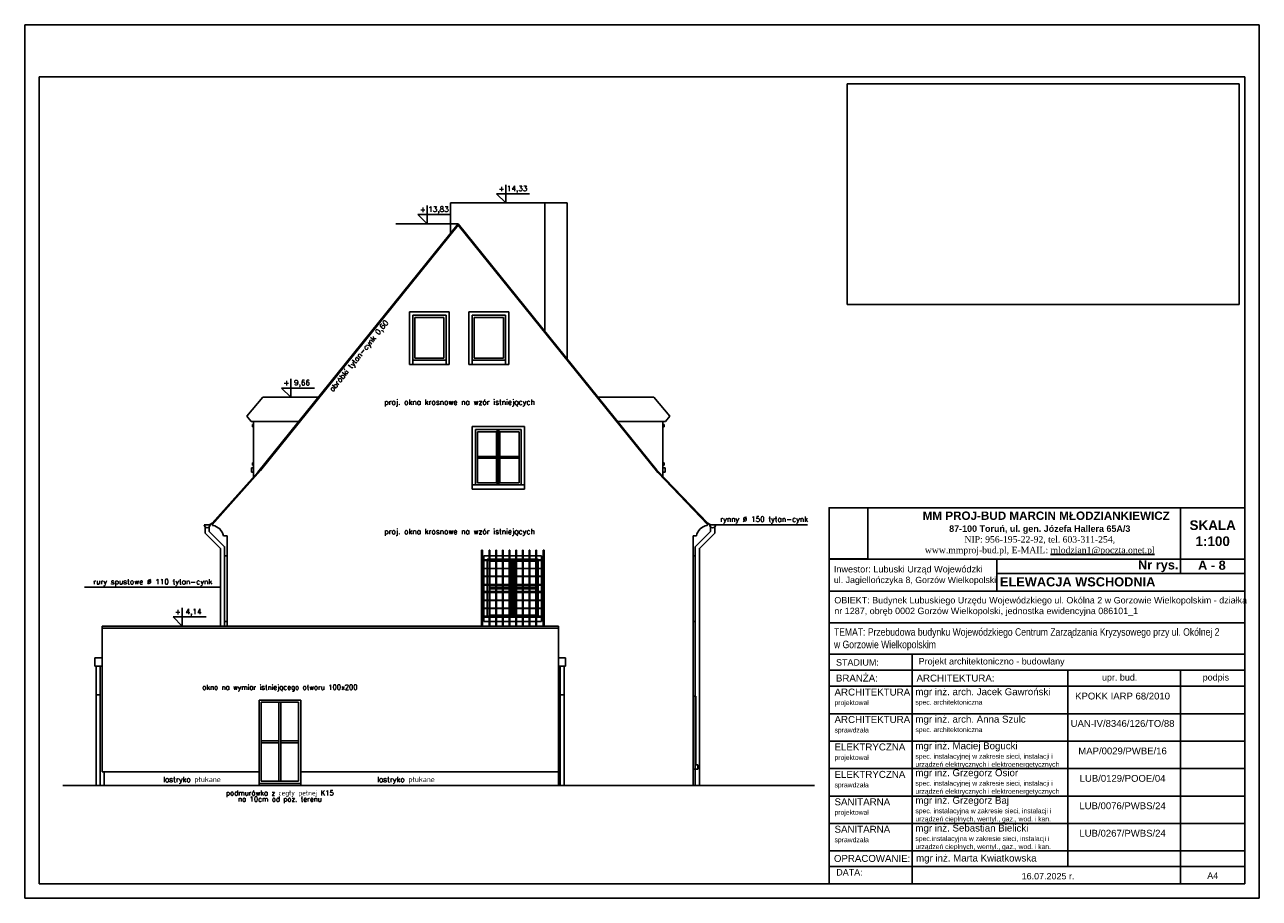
# Model space of a CAD drawing. Header units: millimetres. Extents: x 11979 to 23691, y 12825 to 41978.
# Tile 88 of 256: x 19997 to 22967, y 22146 to 24246. Entities that reach past the tile are written whole.
import ezdxf
from ezdxf.enums import TextEntityAlignment as Align

# ---------------------------------------------------------------- set-up
doc = ezdxf.new("R2010")
doc.units = ezdxf.units.MM
doc.linetypes.add('HIDDEN', pattern=[0.375, 0.25, -0.125])
for name, color, linetype in [('-LI-WIDOK', 2, 'Continuous'), ('-MEBLE', 1, 'Continuous'), ('-RAMKA', 2, 'Continuous'), ('-TABELKA', 2, 'Continuous'), ('-WYMIAR', 8, 'Continuous'), ('0-RAMKA-1', 2, 'Continuous'), ('_PROJEKTOWANE', 5, 'Continuous'), ('KRESKOWANIE', 8, 'Continuous'), ('PATTERN_CLASS', 7, 'Continuous'), ('PROJEKTOWANE', 5, 'Continuous')]:
    doc.layers.add(name, color=color, linetype=linetype)
doc.styles.add('ARIAL', font='arial.ttf', dxfattribs={"height": 0.5})
doc.styles.add('SIMPLEX', font='simplex')
picture_1 = doc.add_image_def('image3.jpg', size_in_pixel=(3264, 1836))
picture_2 = doc.add_image_def('image6.jpg', size_in_pixel=(2304, 3037))

# ---------------------------------------------------------------- blocks, each defined once
blk = doc.blocks.new('FRWERFRWFSDWR')
at = {"layer": '-RAMKA', "color": 8}
for p, q in [((7167.9, 12472.2), (10137.9, 12472.2)), ((7167.9, 12472.2), (7167.9, 10372.2)), ((10137.9, 12472.2), (10137.9, 10372.2)), ((7167.9, 10372.2), (10137.9, 10372.2))]:
    blk.add_line(p, q, dxfattribs=at)
at = {"layer": '-RAMKA', "color": 2}
for p, q in [((10102.9, 12347.2), (7202.9, 12347.2)), ((7202.9, 12347.2), (7202.9, 10407.2)), ((7202.9, 10407.2), (10102.9, 10407.2))]:
    blk.add_line(p, q, dxfattribs=at)
at = {"layer": '-RAMKA'}
blk.add_line((10102.9, 10407.2), (10102.9, 12347.2), dxfattribs=at)

msp = doc.modelspace()

# ---------------------------------------------------------------- linework, layer by layer
at = {"layer": '-LI-WIDOK'}
for p, q in [((21020.59, 23817.84), (21301.59, 23817.84)), ((21020.59, 23744.28), (21020.59, 23817.84)), ((21247.59, 23509.93), (21247.59, 23817.84)), ((21301.59, 23442.97), (21301.59, 23817.84)), ((21039.61, 23767.84), (20557.61, 23170.84)), ((21039.61, 23767.84), (21517.01, 23175.84)), ((21018.11, 23555.84), (20922.11, 23555.84)), ((20922.11, 23555.84), (20922.11, 23429.84)), ((21018.11, 23429.84), (21018.11, 23555.84)), ((21161.11, 23555.84), (21065.11, 23555.84)), ((21065.11, 23555.84), (21065.11, 23429.84)), ((21161.11, 23429.84), (21161.11, 23555.84)), ((21010.11, 23547.84), (20930.11, 23547.84)), ((20930.11, 23547.84), (20930.11, 23439.84)), ((21010.11, 23439.84), (21010.11, 23547.84)), ((21153.11, 23547.84), (21073.11, 23547.84)), ((21073.11, 23547.84), (21073.11, 23439.84)), ((21153.11, 23439.84), (21153.11, 23547.84)), ((20930.11, 23439.84), (21010.11, 23439.84)), ((20930.11, 23439.84), (20930.11, 23429.84)), ((21010.11, 23439.84), (21010.11, 23429.84)), ((21073.11, 23439.84), (21153.11, 23439.84)), ((21073.11, 23439.84), (21073.11, 23429.84)), ((21153.11, 23439.84), (21153.11, 23429.84)), ((20922.11, 23429.84), (21018.11, 23429.84)), ((21065.11, 23429.84), (21161.11, 23429.84)), ((20530.79, 23305.04), (20569.48, 23350.9)), ((20703.39, 23350.9), (20569.48, 23350.9)), ((21375.83, 23350.9), (21509.74, 23350.9)), ((21548.43, 23305.04), (21509.74, 23350.9)), ((20541.36, 23292.27), (20530.79, 23305.04)), ((20656.1, 23292.27), (20541.36, 23292.27)), ((20547.21, 23285.32), (20544.34, 23285.32)), ((20544.34, 23285.32), (20544.34, 23279.66)), ((20547.21, 23197.56), (20547.21, 23292.27)), ((20552.21, 23292.27), (20656.1, 23292.27)), ((21423.11, 23292.27), (21537.86, 23292.27)), ((21527.01, 23292.27), (21423.11, 23292.27)), ((21532.01, 23197.56), (21532.01, 23292.27)), ((21532.01, 23285.32), (21534.88, 23285.32)), ((21534.88, 23285.32), (21534.88, 23279.66)), ((21537.86, 23292.27), (21548.43, 23305.04)), ((20544.34, 23279.66), (20547.21, 23279.66)), ((20547.21, 23279.66), (20547.21, 23275.55)), ((21198.78, 23280.84), (21073.11, 23280.84)), ((21073.11, 23280.84), (21073.11, 23129.84)), ((21190.78, 23272.84), (21081.11, 23272.84)), ((21081.11, 23272.84), (21081.11, 23139.84)), ((21190.78, 23139.84), (21190.78, 23272.84)), ((21198.78, 23129.84), (21198.78, 23280.84)), ((21532.01, 23279.66), (21532.01, 23275.55)), ((21534.88, 23279.66), (21532.01, 23279.66)), ((20547.21, 23193.46), (20547.21, 23197.56)), ((21532.01, 23193.46), (21532.01, 23197.56)), ((20447.61, 23047.84), (20557.61, 23170.84)), ((20542.21, 23170.84), (20542.21, 23180.84)), ((20542.21, 23180.84), (20547.21, 23180.84)), ((20547.21, 23170.84), (20542.21, 23170.84)), ((20544.34, 23193.46), (20547.21, 23193.46)), ((20544.34, 23187.79), (20544.34, 23193.46)), ((20547.21, 23187.79), (20544.34, 23187.79)), ((20547.21, 23159.22), (20547.21, 23193.46)), ((21639.59, 23047.84), (21517.01, 23175.84)), ((21532.01, 23160.18), (21532.01, 23193.46)), ((21534.88, 23193.46), (21532.01, 23193.46)), ((21532.01, 23187.79), (21534.88, 23187.79)), ((21537.01, 23180.84), (21532.01, 23180.84)), ((21532.01, 23170.84), (21537.01, 23170.84)), ((21534.88, 23187.79), (21534.88, 23193.46)), ((21537.01, 23170.84), (21537.01, 23180.84)), ((21073.11, 23139.84), (21198.78, 23139.84)), ((21073.11, 23129.84), (21198.78, 23129.84)), ((20447.61, 23044.4), (20447.61, 23047.84)), ((21639.59, 23044.4), (21639.59, 23047.84)), ((20479.61, 23017.84), (20474.61, 23017.84)), ((20483.61, 23017.84), (20478.61, 23017.84)), ((20483.61, 22800.61), (20483.61, 23017.84)), ((21604.61, 22456.84), (21604.61, 23017.84)), ((21604.61, 23017.84), (21612.59, 23017.84)), ((20483.61, 22969.84), (20477.61, 22969.84)), ((20477.61, 22969.84), (20477.61, 22964.84)), ((20477.61, 22969.84), (20477.61, 22821.84)), ((20483.61, 22976.84), (20483.61, 22970.84)), ((20483.61, 22821.84), (20483.61, 22970.84)), ((21113.83, 22969.84), (21101.11, 22969.84)), ((21101.11, 22969.84), (21101.11, 22960.32)), ((21101.11, 22958.32), (21101.11, 22939.32)), ((21109.11, 22961.84), (21109.11, 22960.32)), ((21113.83, 22961.84), (21109.11, 22961.84)), ((21109.11, 22958.32), (21109.11, 22939.32)), ((21129.83, 22969.84), (21115.83, 22969.84)), ((21129.83, 22961.84), (21115.83, 22961.84)), ((21145.83, 22969.84), (21131.83, 22969.84)), ((21145.83, 22961.84), (21131.83, 22961.84)), ((21161.83, 22969.84), (21147.83, 22969.84)), ((21161.83, 22961.84), (21147.83, 22961.84)), ((21177.83, 22969.84), (21163.83, 22969.84)), ((21177.83, 22961.84), (21163.83, 22961.84)), ((21193.83, 22969.84), (21179.83, 22969.84)), ((21193.83, 22961.84), (21179.83, 22961.84)), ((21209.83, 22969.84), (21195.83, 22969.84)), ((21209.83, 22961.84), (21195.83, 22961.84)), ((21225.83, 22969.84), (21211.83, 22969.84)), ((21225.83, 22961.84), (21211.83, 22961.84)), ((21240.11, 22969.84), (21227.83, 22969.84)), ((21232.11, 22961.84), (21227.83, 22961.84)), ((21232.11, 22960.32), (21232.11, 22961.84)), ((21232.11, 22939.32), (21232.11, 22958.32)), ((21240.11, 22960.32), (21240.11, 22969.84)), ((21240.11, 22939.32), (21240.11, 22958.32)), ((21609.61, 22969.84), (21604.61, 22969.84)), ((21101.11, 22938.82), (21101.11, 22920.47)), ((21109.11, 22938.82), (21109.11, 22920.47)), ((21232.11, 22920.47), (21232.11, 22938.82)), ((21240.11, 22920.47), (21240.11, 22938.82)), ((21101.11, 22919.97), (21101.11, 22900.97)), ((21101.11, 22898.97), (21101.11, 22883.62)), ((21109.11, 22919.97), (21109.11, 22900.97)), ((21109.11, 22898.97), (21109.11, 22883.62)), ((21232.11, 22900.97), (21232.11, 22919.97)), ((21232.11, 22883.62), (21232.11, 22898.97)), ((21240.11, 22900.97), (21240.11, 22919.97)), ((21240.11, 22883.62), (21240.11, 22898.97)), ((21101.11, 22881.62), (21101.11, 22862.62)), ((21109.11, 22881.62), (21109.11, 22862.62)), ((21232.11, 22862.62), (21232.11, 22881.62)), ((21240.11, 22862.62), (21240.11, 22881.62)), ((21101.11, 22862.12), (21101.11, 22843.77)), ((21101.11, 22843.27), (21101.11, 22824.27)), ((21109.11, 22862.12), (21109.11, 22843.77)), ((21109.11, 22843.27), (21109.11, 22824.27)), ((21232.11, 22843.77), (21232.11, 22862.12)), ((21232.11, 22824.27), (21232.11, 22843.27)), ((21240.11, 22843.77), (21240.11, 22862.12)), ((21240.11, 22824.27), (21240.11, 22843.27)), ((20483.61, 22811.84), (20477.59, 22811.84)), ((21101.11, 22822.27), (21101.11, 22811.84)), ((21101.11, 22821.84), (21113.83, 22821.84)), ((21101.11, 22811.84), (21113.83, 22811.84)), ((21109.11, 22822.27), (21109.11, 22821.84)), ((21115.83, 22821.84), (21129.83, 22821.84)), ((21115.83, 22811.84), (21129.83, 22811.84)), ((21131.83, 22821.84), (21145.83, 22821.84)), ((21131.83, 22811.84), (21145.83, 22811.84)), ((21147.83, 22821.84), (21161.83, 22821.84)), ((21147.83, 22811.84), (21161.83, 22811.84)), ((21163.83, 22821.84), (21177.83, 22821.84)), ((21163.83, 22811.84), (21177.83, 22811.84)), ((21179.83, 22821.84), (21193.83, 22821.84)), ((21179.83, 22811.84), (21193.83, 22811.84)), ((21195.83, 22821.84), (21209.83, 22821.84)), ((21195.83, 22811.84), (21209.83, 22811.84)), ((21211.83, 22821.84), (21225.83, 22821.84)), ((21211.83, 22811.84), (21225.83, 22811.84)), ((21227.83, 22821.84), (21240.11, 22821.84)), ((21227.83, 22811.84), (21240.11, 22811.84)), ((21232.11, 22821.84), (21232.11, 22822.27)), ((21240.11, 22811.84), (21240.11, 22822.27)), ((21604.61, 22811.84), (21609.61, 22811.84)), ((20182.61, 22450.61), (20182.61, 22800.61)), ((20182.61, 22450.61), (20182.61, 22800.61)), ((21280.61, 22800.61), (21280.61, 22417.61)), ((21610.99, 22631.84), (21604.3, 22631.83)), ((21610.99, 22631.84), (21610.99, 22466.84)), ((21604.61, 22456.84), (21616.11, 22456.84)), ((21604.61, 22417.61), (21604.61, 22456.84)), ((21616.11, 22466.84), (21610.99, 22466.84)), ((21616.11, 22456.84), (21616.11, 22466.84)), ((20182.61, 22450.61), (20187.61, 22450.61)), ((20182.61, 22450.61), (20560.61, 22450.61)), ((20187.61, 22450.61), (20187.61, 22417.61)), ((21280.61, 22450.61), (20660.61, 22450.61)), ((20088.07, 22417.61), (21896.93, 22417.61))]:
    msp.add_line(p, q, dxfattribs=at)
for centre, start, end in [((20443.89, 23011.59), 11.49504, 80.4526), ((21643.31, 23011.59), 99.5474, 168.50496)]:
    msp.add_arc(centre, 31.35, start, end, dxfattribs=at)
for centre, major_axis, ratio, start_param, end_param in [((20448.05, 23044.51), (0.392, 0.518), 0.526716, 2.1588376, 3.8844313), ((21639.15, 23043.36), (-1.4, 0.49), 0.4271739, 4.7335906, 7.1699133), ((21638.11, 23042.86), (-0.638, 0.124), 0.526716, 1.6727625, 4.8178412)]:
    msp.add_ellipse(centre, major_axis=major_axis, ratio=ratio, start_param=start_param, end_param=end_param, dxfattribs=at)
at = {"layer": '-LI-WIDOK', "extrusion": (0, 0, -1)}
for centre, major_axis, ratio, start_param, end_param in [((20448.04, 23043.36), (1.4, 0.49), 0.4271739, 4.7335906, 7.1699133), ((20449.09, 23042.86), (0.638, 0.124), 0.526716, 1.6727625, 4.8178412), ((21639.14, 23044.51), (-0.392, 0.518), 0.526716, 2.1588376, 3.8844313)]:
    msp.add_ellipse(centre, major_axis=major_axis, ratio=ratio, start_param=start_param, end_param=end_param, dxfattribs=at)
at = {"layer": '-MEBLE'}
for p, q in [((21153.74, 23861.73), (21153.74, 23817.84)), ((21131.8, 23839.78), (21211.15, 23839.78)), ((21131.8, 23839.78), (21153.74, 23817.84)), ((20942.71, 23789.78), (20964.66, 23767.84)), ((20942.71, 23789.78), (21022.06, 23789.78)), ((20964.66, 23811.73), (20964.66, 23767.84)), ((21039.61, 23767.84), (20889.7, 23767.84)), ((20636.43, 23394.79), (20636.43, 23350.9)), ((20614.49, 23372.85), (20693.84, 23372.85)), ((20614.49, 23372.85), (20636.43, 23350.9)), ((20375.6, 22844.5), (20375.6, 22800.61)), ((20353.66, 22822.55), (20375.6, 22800.61)), ((20353.66, 22822.55), (20433.01, 22822.55))]:
    msp.add_line(p, q, dxfattribs=at)
at = {"layer": '-TABELKA'}
for p, q in [((21095.58, 22982.89), (21095.58, 22800.61)), ((21095.58, 22982.89), (21097.58, 22982.89)), ((21097.58, 22982.89), (21097.58, 22800.61)), ((21097.58, 22960.32), (21113.83, 22960.32)), ((21097.58, 22958.32), (21113.83, 22958.32)), ((21113.83, 22982.89), (21113.83, 22800.61)), ((21113.83, 22982.89), (21115.83, 22982.89)), ((21115.83, 22982.89), (21115.83, 22800.61)), ((21115.83, 22960.32), (21129.83, 22960.32)), ((21115.83, 22958.32), (21129.83, 22958.32)), ((21129.83, 22982.89), (21129.83, 22800.61)), ((21129.83, 22982.89), (21131.83, 22982.89)), ((21131.83, 22982.89), (21131.83, 22800.61)), ((21131.83, 22960.32), (21145.83, 22960.32)), ((21131.83, 22958.32), (21145.83, 22958.32)), ((21145.83, 22982.89), (21145.83, 22800.61)), ((21145.83, 22982.89), (21147.83, 22982.89)), ((21147.83, 22982.89), (21147.83, 22800.61)), ((21147.83, 22960.32), (21161.83, 22960.32)), ((21147.83, 22958.32), (21161.83, 22958.32)), ((21161.83, 22982.89), (21161.83, 22800.61)), ((21161.83, 22982.89), (21163.83, 22982.89)), ((21163.83, 22982.89), (21163.83, 22800.61)), ((21163.83, 22982.89), (21163.83, 22800.61)), ((21163.83, 22960.32), (21177.83, 22960.32)), ((21163.83, 22958.32), (21177.83, 22958.32)), ((21177.83, 22982.89), (21177.83, 22800.61)), ((21177.83, 22982.89), (21179.83, 22982.89)), ((21179.83, 22982.89), (21179.83, 22800.61)), ((21179.83, 22960.32), (21193.83, 22960.32)), ((21179.83, 22958.32), (21193.83, 22958.32)), ((21193.83, 22982.89), (21193.83, 22800.61)), ((21193.83, 22982.89), (21195.83, 22982.89)), ((21195.83, 22982.89), (21195.83, 22800.61)), ((21195.83, 22960.32), (21209.83, 22960.32)), ((21195.83, 22958.32), (21209.83, 22958.32)), ((21209.83, 22982.89), (21209.83, 22800.61)), ((21209.83, 22982.89), (21211.83, 22982.89)), ((21211.83, 22982.89), (21211.83, 22800.61)), ((21211.83, 22960.32), (21225.83, 22960.32)), ((21211.83, 22958.32), (21225.83, 22958.32)), ((21225.83, 22982.89), (21225.83, 22800.61)), ((21225.83, 22982.89), (21227.83, 22982.89)), ((21227.83, 22982.89), (21227.83, 22800.61)), ((21227.83, 22960.32), (21244.23, 22960.32)), ((21227.83, 22958.32), (21244.23, 22958.32)), ((21244.23, 22982.89), (21244.23, 22800.61)), ((21244.23, 22982.89), (21246.23, 22982.89)), ((21246.23, 22982.89), (21246.23, 22800.61)), ((21097.58, 22939.32), (21113.83, 22939.32)), ((21097.58, 22938.82), (21113.83, 22938.82)), ((21115.83, 22939.32), (21129.83, 22939.32)), ((21115.83, 22938.82), (21129.83, 22938.82)), ((21131.83, 22939.32), (21145.83, 22939.32)), ((21131.83, 22938.82), (21145.83, 22938.82)), ((21147.83, 22939.32), (21161.83, 22939.32)), ((21147.83, 22938.82), (21161.83, 22938.82)), ((21163.83, 22939.32), (21177.83, 22939.32)), ((21163.83, 22938.82), (21177.83, 22938.82)), ((21179.83, 22939.32), (21193.83, 22939.32)), ((21179.83, 22938.82), (21193.83, 22938.82)), ((21195.83, 22939.32), (21209.83, 22939.32)), ((21195.83, 22938.82), (21209.83, 22938.82)), ((21211.83, 22939.32), (21225.83, 22939.32)), ((21211.83, 22938.82), (21225.83, 22938.82)), ((21227.83, 22939.32), (21244.23, 22939.32)), ((21227.83, 22938.82), (21244.23, 22938.82)), ((21097.58, 22920.47), (21113.83, 22920.47)), ((21097.58, 22919.97), (21113.83, 22919.97)), ((21097.58, 22900.97), (21113.83, 22900.97)), ((21097.58, 22898.97), (21113.83, 22898.97)), ((21115.83, 22920.47), (21129.83, 22920.47)), ((21115.83, 22919.97), (21129.83, 22919.97)), ((21115.83, 22900.97), (21129.83, 22900.97)), ((21115.83, 22898.97), (21129.83, 22898.97)), ((21131.83, 22920.47), (21145.83, 22920.47)), ((21131.83, 22919.97), (21145.83, 22919.97)), ((21131.83, 22900.97), (21145.83, 22900.97)), ((21131.83, 22898.97), (21145.83, 22898.97)), ((21147.83, 22920.47), (21161.83, 22920.47)), ((21147.83, 22919.97), (21161.83, 22919.97)), ((21147.83, 22900.97), (21161.83, 22900.97)), ((21147.83, 22898.97), (21161.83, 22898.97)), ((21163.83, 22920.47), (21177.83, 22920.47)), ((21163.83, 22919.97), (21177.83, 22919.97)), ((21163.83, 22900.97), (21177.83, 22900.97)), ((21163.83, 22898.97), (21177.83, 22898.97)), ((21179.83, 22920.47), (21193.83, 22920.47)), ((21179.83, 22919.97), (21193.83, 22919.97)), ((21179.83, 22900.97), (21193.83, 22900.97)), ((21179.83, 22898.97), (21193.83, 22898.97)), ((21195.83, 22920.47), (21209.83, 22920.47)), ((21195.83, 22919.97), (21209.83, 22919.97)), ((21195.83, 22900.97), (21209.83, 22900.97)), ((21195.83, 22898.97), (21209.83, 22898.97)), ((21211.83, 22920.47), (21225.83, 22920.47)), ((21211.83, 22919.97), (21225.83, 22919.97)), ((21211.83, 22900.97), (21225.83, 22900.97)), ((21211.83, 22898.97), (21225.83, 22898.97)), ((21227.83, 22920.47), (21244.23, 22920.47)), ((21227.83, 22919.97), (21244.23, 22919.97)), ((21227.83, 22900.97), (21246.23, 22900.97)), ((21227.83, 22898.97), (21246.23, 22898.97)), ((21097.58, 22883.62), (21113.91, 22883.62)), ((21097.58, 22881.62), (21113.83, 22881.62)), ((21115.83, 22883.62), (21129.83, 22883.62)), ((21115.83, 22881.62), (21129.83, 22881.62)), ((21131.83, 22883.62), (21145.83, 22883.62)), ((21131.83, 22881.62), (21145.83, 22881.62)), ((21147.83, 22883.62), (21161.83, 22883.62)), ((21147.83, 22881.62), (21161.83, 22881.62)), ((21163.83, 22883.62), (21177.83, 22883.62)), ((21163.83, 22881.62), (21177.83, 22881.62)), ((21179.83, 22883.62), (21193.83, 22883.62)), ((21179.83, 22881.62), (21193.83, 22881.62)), ((21195.83, 22883.62), (21209.83, 22883.62)), ((21195.83, 22881.62), (21209.83, 22881.62)), ((21211.83, 22883.62), (21225.83, 22883.62)), ((21211.83, 22881.62), (21225.83, 22881.62)), ((21227.58, 22883.62), (21246.23, 22883.62)), ((21227.58, 22881.62), (21246.23, 22881.62)), ((21097.58, 22862.62), (21113.83, 22862.62)), ((21097.58, 22862.12), (21113.83, 22862.12)), ((21097.58, 22843.77), (21113.83, 22843.77)), ((21097.58, 22843.27), (21113.83, 22843.27)), ((21115.83, 22862.62), (21129.83, 22862.62)), ((21115.83, 22862.12), (21129.83, 22862.12)), ((21115.83, 22843.77), (21129.83, 22843.77)), ((21115.83, 22843.27), (21129.83, 22843.27)), ((21131.83, 22862.62), (21145.83, 22862.62)), ((21131.83, 22862.12), (21145.83, 22862.12)), ((21131.83, 22843.77), (21145.83, 22843.77)), ((21131.83, 22843.27), (21145.83, 22843.27)), ((21147.83, 22862.62), (21161.83, 22862.62)), ((21147.83, 22862.12), (21161.83, 22862.12)), ((21147.83, 22843.77), (21161.83, 22843.77)), ((21147.83, 22843.27), (21161.83, 22843.27)), ((21163.83, 22862.62), (21177.83, 22862.62)), ((21163.83, 22862.12), (21177.83, 22862.12)), ((21163.83, 22843.77), (21177.83, 22843.77)), ((21163.83, 22843.27), (21177.83, 22843.27)), ((21179.83, 22862.62), (21193.83, 22862.62)), ((21179.83, 22862.12), (21193.83, 22862.12)), ((21179.83, 22843.77), (21193.83, 22843.77)), ((21179.83, 22843.27), (21193.83, 22843.27)), ((21195.83, 22862.62), (21209.83, 22862.62)), ((21195.83, 22862.12), (21209.83, 22862.12)), ((21195.83, 22843.77), (21209.83, 22843.77)), ((21195.83, 22843.27), (21209.83, 22843.27)), ((21211.83, 22862.62), (21225.83, 22862.62)), ((21211.83, 22862.12), (21225.83, 22862.12)), ((21211.83, 22843.77), (21225.83, 22843.77)), ((21211.83, 22843.27), (21225.83, 22843.27)), ((21227.83, 22862.62), (21244.23, 22862.62)), ((21227.83, 22862.12), (21244.23, 22862.12)), ((21227.83, 22843.77), (21244.23, 22843.77)), ((21227.83, 22843.27), (21244.23, 22843.27)), ((21097.58, 22824.27), (21113.83, 22824.27)), ((21097.58, 22822.27), (21113.83, 22822.27)), ((21115.83, 22824.27), (21129.83, 22824.27)), ((21115.83, 22822.27), (21129.83, 22822.27)), ((21131.83, 22824.27), (21145.83, 22824.27)), ((21131.83, 22822.27), (21145.83, 22822.27)), ((21147.83, 22824.27), (21161.83, 22824.27)), ((21147.83, 22822.27), (21161.83, 22822.27)), ((21163.83, 22824.27), (21177.83, 22824.27)), ((21163.83, 22822.27), (21177.83, 22822.27)), ((21179.83, 22824.27), (21193.83, 22824.27)), ((21179.83, 22822.27), (21193.83, 22822.27)), ((21195.83, 22824.27), (21209.83, 22824.27)), ((21195.83, 22822.27), (21209.83, 22822.27)), ((21211.83, 22824.27), (21225.83, 22824.27)), ((21211.83, 22822.27), (21225.83, 22822.27)), ((21227.83, 22822.27), (21244.23, 22822.27)), ((21227.91, 22824.27), (21244.23, 22824.27))]:
    msp.add_line(p, q, dxfattribs=at)
at = {"layer": 'PATTERN_CLASS'}
for p, q in [((22777.31, 23084.84), (22777.31, 22927.26)), ((21931.45, 22961.81), (22931.59, 22961.81)), ((22335.24, 22961.81), (22335.24, 22884.67)), ((22335.24, 22927.26), (22931.59, 22927.26)), ((21931.45, 22884.67), (22931.59, 22884.67)), ((21931.45, 22808.84), (22931.59, 22808.84)), ((21931.45, 22733.02), (22931.59, 22733.02)), ((22131.52, 22733.02), (22131.52, 22181.31)), ((21931.45, 22694.45), (22931.59, 22694.45)), ((22505.81, 22694.45), (22505.81, 22222.49)), ((22777.31, 22694.45), (22777.31, 22181.31)), ((21931.45, 22655.88), (22931.59, 22655.88)), ((21931.45, 22655.88), (22931.59, 22655.88)), ((21931.45, 22589.92), (22931.59, 22589.92)), ((21931.45, 22523.97), (22931.59, 22523.97)), ((21931.45, 22458.01), (22931.59, 22458.01)), ((21931.45, 22392.06), (22931.59, 22392.06)), ((21931.45, 22326.11), (22931.59, 22326.11)), ((21931.45, 22260.15), (22931.59, 22260.15)), ((21931.45, 22222.49), (22931.59, 22222.49)), ((21931.45, 22181.31), (22931.59, 22181.31))]:
    msp.add_line(p, q, dxfattribs=at)
msp.add_lwpolyline([(21931.45, 22181.31), (22931.59, 22181.31), (22931.59, 23085.11), (21931.45, 23085.11)], close=True, dxfattribs=at)
at = {"layer": 'PROJEKTOWANE'}
for p, q in [((21005.11, 23542.84), (20935.11, 23542.84)), ((20935.11, 23542.84), (20935.11, 23444.84)), ((21005.11, 23444.84), (21005.11, 23542.84)), ((21148.11, 23542.84), (21078.11, 23542.84)), ((21078.11, 23542.84), (21078.11, 23444.84)), ((21148.11, 23444.84), (21148.11, 23542.84)), ((20935.11, 23444.84), (21005.11, 23444.84)), ((21078.11, 23444.84), (21148.11, 23444.84)), ((21131.44, 23267.84), (21086.11, 23267.84)), ((21086.11, 23267.84), (21086.11, 23144.84)), ((21131.44, 23267.84), (21131.44, 23144.84)), ((21133.44, 23272.84), (21133.44, 23139.84)), ((21137.44, 23272.84), (21137.44, 23139.84)), ((21185.78, 23267.84), (21139.44, 23267.84)), ((21139.44, 23267.84), (21139.44, 23144.84)), ((21185.78, 23144.84), (21185.78, 23267.84)), ((21131.44, 23208.34), (21086.11, 23208.34)), ((21131.44, 23204.34), (21086.11, 23204.34)), ((21185.78, 23208.34), (21139.44, 23208.34)), ((21185.78, 23204.34), (21139.44, 23204.34)), ((21086.11, 23144.84), (21131.44, 23144.84)), ((21139.44, 23144.84), (21185.78, 23144.84)), ((20441.92, 23044.73), (20447.61, 23047.84)), ((21645.27, 23044.73), (21639.59, 23047.84)), ((20428.63, 23044.02), (20442.63, 23044.02)), ((21658.57, 23044.02), (21644.57, 23044.02)), ((21168.61, 22961.84), (21168.61, 22960.32)), ((21168.61, 22958.32), (21168.61, 22939.32)), ((21172.61, 22961.84), (21172.61, 22960.32)), ((21172.61, 22958.32), (21172.61, 22939.32)), ((21129.83, 22956.84), (21115.83, 22956.84)), ((21145.83, 22956.84), (21131.83, 22956.84)), ((21161.83, 22956.84), (21147.83, 22956.84)), ((21166.61, 22956.84), (21163.83, 22956.84)), ((21166.61, 22956.84), (21166.61, 22939.32)), ((21166.61, 22938.82), (21166.61, 22920.47)), ((21168.61, 22938.82), (21168.61, 22920.47)), ((21172.61, 22938.82), (21172.61, 22920.47)), ((21177.83, 22956.84), (21174.61, 22956.84)), ((21174.61, 22956.84), (21174.61, 22939.32)), ((21174.61, 22938.82), (21174.61, 22920.47)), ((21193.83, 22956.84), (21179.83, 22956.84)), ((21209.83, 22956.84), (21195.83, 22956.84)), ((21225.83, 22956.84), (21211.83, 22956.84)), ((21166.61, 22919.97), (21166.61, 22900.97)), ((21166.61, 22898.97), (21166.61, 22893.84)), ((21168.61, 22919.97), (21168.61, 22900.97)), ((21168.61, 22898.97), (21168.61, 22893.84)), ((21172.61, 22919.97), (21172.61, 22900.97)), ((21172.61, 22898.97), (21172.61, 22893.84)), ((21174.61, 22919.97), (21174.61, 22900.97)), ((21174.61, 22898.97), (21174.61, 22893.84)), ((21129.83, 22893.84), (21115.83, 22893.84)), ((21129.83, 22889.84), (21115.83, 22889.84)), ((21145.83, 22893.84), (21131.83, 22893.84)), ((21145.83, 22889.84), (21131.83, 22889.84)), ((21161.83, 22893.84), (21147.83, 22893.84)), ((21161.83, 22889.84), (21147.83, 22889.84)), ((21166.61, 22893.84), (21163.83, 22893.84)), ((21166.61, 22889.84), (21163.83, 22889.84)), ((21166.61, 22893.84), (21166.61, 22883.62)), ((21166.61, 22881.62), (21166.61, 22862.62)), ((21168.61, 22893.84), (21168.61, 22883.62)), ((21168.61, 22893.84), (21168.61, 22883.62)), ((21168.61, 22881.62), (21168.61, 22862.62)), ((21168.61, 22881.62), (21168.61, 22862.62)), ((21172.61, 22893.84), (21172.61, 22883.62)), ((21172.61, 22889.84), (21172.61, 22883.62)), ((21172.61, 22881.62), (21172.61, 22862.62)), ((21172.61, 22881.62), (21172.61, 22862.62)), ((21177.83, 22893.84), (21174.61, 22893.84)), ((21174.61, 22893.84), (21174.61, 22883.62)), ((21177.83, 22889.84), (21174.61, 22889.84)), ((21174.61, 22881.62), (21174.61, 22862.62)), ((21193.83, 22893.84), (21179.83, 22893.84)), ((21193.83, 22889.84), (21179.83, 22889.84)), ((21209.83, 22893.84), (21195.83, 22893.84)), ((21209.83, 22889.84), (21195.83, 22889.84)), ((21225.83, 22893.84), (21211.83, 22893.84)), ((21225.83, 22889.84), (21211.83, 22889.84)), ((21166.61, 22862.12), (21166.61, 22843.77)), ((21166.61, 22843.27), (21166.61, 22826.84)), ((21168.61, 22862.12), (21168.61, 22843.77)), ((21168.61, 22862.12), (21168.61, 22843.77)), ((21168.61, 22843.27), (21168.61, 22824.27)), ((21168.61, 22843.27), (21168.61, 22824.27)), ((21172.61, 22862.12), (21172.61, 22843.77)), ((21172.61, 22862.12), (21172.61, 22843.77)), ((21172.61, 22843.27), (21172.61, 22824.27)), ((21172.61, 22843.27), (21172.61, 22824.27)), ((21174.61, 22862.12), (21174.61, 22843.77)), ((21174.61, 22843.27), (21174.61, 22826.84)), ((21115.83, 22826.84), (21129.83, 22826.84)), ((21131.83, 22826.84), (21145.83, 22826.84)), ((21147.83, 22826.84), (21161.83, 22826.84)), ((21163.83, 22826.84), (21166.61, 22826.84)), ((21168.61, 22822.27), (21168.61, 22821.84)), ((21168.61, 22822.27), (21168.61, 22821.84)), ((21172.61, 22822.27), (21172.61, 22821.84)), ((21172.61, 22822.27), (21172.61, 22821.84)), ((21174.61, 22826.84), (21177.83, 22826.84)), ((21179.83, 22826.84), (21193.83, 22826.84)), ((21195.83, 22826.84), (21209.83, 22826.84)), ((21211.83, 22826.84), (21225.83, 22826.84)), ((20182.61, 22800.61), (21280.61, 22800.61)), ((20182.61, 22795.61), (21280.61, 22795.61)), ((20182.61, 22724.61), (20165.61, 22724.61)), ((20165.61, 22724.61), (20165.61, 22704.61)), ((21280.61, 22724.61), (21297.61, 22724.61)), ((21297.61, 22724.61), (21297.61, 22704.61)), ((20165.61, 22704.61), (20182.61, 22704.61)), ((21297.61, 22704.61), (21280.61, 22704.61)), ((20168.51, 22635.01), (20178.51, 22635.01)), ((21294.7, 22635.01), (21284.7, 22635.01)), ((20560.61, 22417.61), (20560.61, 22622.61)), ((20560.61, 22622.61), (20660.61, 22622.61)), ((20560.61, 22622.61), (20560.61, 22417.61)), ((20560.61, 22622.61), (20660.61, 22622.61)), ((20560.61, 22422.61), (20560.61, 22622.61)), ((20560.61, 22622.61), (20660.61, 22622.61)), ((20560.61, 22622.61), (20560.61, 22422.61)), ((20560.61, 22622.61), (20660.61, 22622.61)), ((20565.61, 22617.61), (20565.61, 22427.61)), ((20565.61, 22617.61), (20655.61, 22617.61)), ((20608.11, 22617.61), (20608.11, 22427.61)), ((20613.11, 22617.61), (20613.11, 22427.61)), ((20655.61, 22617.61), (20655.61, 22427.61)), ((20660.61, 22622.61), (20660.61, 22417.61)), ((20660.61, 22622.61), (20660.61, 22422.61)), ((20565.61, 22525.11), (20608.11, 22525.11)), ((20565.61, 22520.11), (20608.11, 22520.11)), ((20613.11, 22525.11), (20655.61, 22525.11)), ((20613.11, 22520.11), (20655.61, 22520.11)), ((20565.61, 22427.61), (20655.61, 22427.61)), ((20560.61, 22422.61), (20660.61, 22422.61)), ((20560.61, 22422.61), (20660.61, 22422.61))]:
    msp.add_line(p, q, dxfattribs=at)
at = {"layer": 'PROJEKTOWANE', "linetype": 'HIDDEN', "ltscale": 5}
for p, q in [((21651.57, 23044.02), (21880.16, 23044.02)), ((20140.53, 22893.9), (20467.59, 22893.9))]:
    msp.add_line(p, q, dxfattribs=at)
at = {"layer": 'PROJEKTOWANE'}
for points in [[(20447.62, 23044.04), (20563.72, 23174.52), (21039.61, 23764.66), (21520.08, 23169.54), (21639.57, 23044.02)], [(20467.59, 22800.61), (20467.59, 22987.18), (20430.63, 23024.14), (20430.63, 23039.12)], [(20477.59, 22800.61), (20477.59, 22991.32), (20440.63, 23028.28), (20440.63, 23039.12)], [(21609.61, 22417.61), (21609.61, 22417.61), (21609.61, 22991.32), (21646.57, 23028.28), (21646.57, 23039.12)], [(21619.61, 22417.61), (21619.61, 22417.61), (21619.61, 22987.18), (21656.57, 23024.14), (21656.57, 23039.12)], [(20168.51, 22417.61), (20168.51, 22704.61)], [(20178.51, 22417.61), (20178.51, 22704.61)], [(21284.7, 22417.61), (21284.7, 22704.61)], [(21294.7, 22417.61), (21294.7, 22704.61)]]:
    msp.add_lwpolyline(points, dxfattribs=at)
for centre in [(20435.63, 23044.02), (21651.57, 23044.02)]:
    msp.add_arc(centre, 7, 180, 0, dxfattribs=at)

# ---------------------------------------------------------------- block references
at = {"layer": '_PROJEKTOWANE'}
msp.add_blockref('FRWERFRWFSDWR', (12828.72, 11774.07), dxfattribs=at)

# ---------------------------------------------------------------- texts
at = {"layer": '-LI-WIDOK', "style": 'SIMPLEX'}
for s, p in [('+', (21143.34, 23852.28)), ('14,33', (21181.07, 23850.81)), ('+', (20954.25, 23802.28)), ('13,83', (20991.99, 23800.81)), ('+', (20626.03, 23385.34)), ('9,66', (20663.76, 23383.87)), ('+', (20365.2, 22835.05)), ('4,14', (20402.94, 22833.58))]:
    msp.add_text(s, height=12.8, dxfattribs=at).set_placement(p, align=Align.MIDDLE)
at = {"layer": '0-RAMKA-1', "style": 'ARIAL'}
for s, insert, char_height, width, attachment_point in [('{\\fArial|b1|i0|c238|p34;\\H1.3x;    \\C170;MM PROJ-BUD MARCIN MŁODZIANKIEWICZ\\H0.7692x; \\C256;\\P87-100 Toruń, ul. gen. Józefa Hallera 65A/3\\P\\fTimes New Roman|b0|i0|c238|p18;NIP: 956-195-22-92, tel. 603-311-254,\\P\\C170;www.mmproj-bud.pl, E-MAIL: \\Lmlodzian1@poczta.onet.pl}', (22438.47, 23023.39), 15.4281, 677.6793, 5), ('\\fArial|b1|i0|c238|p34;A - 8', (22819.26, 22946.85), 22, 590.5642, 4), ('\\fArial|b1|i0|c238|p34;Nr rys. ', (22674.82, 22944.53), 22, 100.6683, 4), ('\\fArial|b1|i0|c238|p34;ELEWACJA WSCHODNIA', (22342.69, 22906.88), 22, 706.6629, 4), ('OBIEKT: Budynek Lubuskiego Urzędu Wojewódzkiego ul. Okólna 2 w Gorzowie Wielkopolskim - działka nr 1287, obręb 0002 Gorzów Wielkopolski, jednostka ewidencyjna 086101_1', (21944.26, 22847.63), 15.42807, 990.7889, 4), ('{\\fArial Narrow|b0|i0|c238|p34;\\H1.166738x;TEMAT: Przebudowa budynku Wojewódzkiego Centrum Zarządzania Kryzysowego przy ul. Okólnej 2 w Gorzowie Wielkopolskim}', (21943.48, 22768.74), 15.42807, 932.4839, 4), ('{\\fArial|b0|i0|c238|p34;STADIUM:}', (21948.33, 22713.27), 15.4281, 165.1553, 4), ('Projekt architektoniczno - budowlany', (22147.16, 22713.73), 15.4281, 729.6726, 4), ('{\\fArial|b0|i0|c238|p34;BRANŻA:}', (21948.12, 22675.62), 16.6667, 178.4144, 4), ('{\\fArial|b0|i0|c238|p34;mgr inż. arch. Jacek Gawroński\\P\\H0.7x;spec. architektoniczna}', (22139.33, 22629.75), 16.6667, 335.8406, 4), ('ARCHITEKTURA:', (22142.06, 22675.62), 16.6667, 454.919, 4), ('{\\fArial|b0|i0|c238|p34;upr. bud.}', (22630.57, 22675.16), 15.4281, 138.8526, 5), ('{\\fArial|b0|i0|c238|p34;podpis}', (22862.17, 22675.16), 15.4281, 138.8526, 5), ('ARCHITEKTURA\\P\\H0.69651x;projektował', (21944.75, 22628.86), 16.7501, 179.3065, 4), ('{\\fArial|b0|i0|c238|p34;KPOKK IARP 68/2010}', (22637.65, 22632.36), 16.415, 228.982, 5), ('ARCHITEKTURA\\P{\\H0.69651x;sprawdzała}', (21944.75, 22562.91), 16.7501, 179.3065, 4), ('mgr inż. arch. Anna Szulc\\P\\H0.7x;spec. architektoniczna', (22139.33, 22563.8), 16.6667, 335.8406, 4), ('\\A1;UAN-IV/8346/126/TO/88', (22637.65, 22566.4), 16.415, 228.982, 5), ('ELEKTRYCZNA\\P{\\H0.69651x;projektował}', (21944.75, 22496.95), 16.7501, 179.3065, 4), ('\\pxsm1;mgr inż. Maciej Bogucki\\P{\\H0.7x;spec. instalacyjnej w zakresie sieci, instalacji i urządzeń elektrycznych i elektroenergetycznych}', (22139.33, 22490.08), 16.66667, 367.673, 4), ('MAP/0029/PWBE/16', (22637.65, 22500.45), 16.415, 228.982, 5), ('\\pxsm1;mgr inż. Grzegorz Osior\\P{\\H0.7x;spec. \\fArial|b0|i0|c0|p34;instalacyjnej w zakresie sieci, instalacji i urządzeń elektrycznych i elektroenergetycznych}', (22139.33, 22425.26), 16.66667, 366.4883, 4), ('ELEKTRYCZNA\\P{\\H0.69651x;sprawdzała}', (21944.75, 22431), 16.7501, 179.3065, 4), ('\\A1;LUB/0129/POOE/04', (22637.65, 22434.5), 16.415, 228.982, 5), ('SANITARNA\\P{\\H0.69651x;projektował}', (21944.75, 22365.04), 16.7501, 179.3065, 4), ('\\pxsm1;mgr inż. Grzegorz Baj\\P{\\H0.7x;spec. instalacyjna w zakresie sieci, instalacji i urządzeń cieplnych, wentyl., gaz., wod. i kan.}', (22139.33, 22358.95), 16.66667, 389.6374, 4), ('LUB/0076/PWBS/24', (22637.65, 22368.54), 16.415, 228.982, 5), ('\\pxsm1;mgr inż. Sebastian Bielicki\\P{\\H0.7x;spec.\\fArial|b0|i0|c0|p34;instalacyjna w zakresie sieci, instalacji i urządzeń cieplnych, wentyl., gaz., wod. i kan.}', (22139.33, 22292.25), 16.66667, 335.8406, 4), ('SANITARNA\\P{\\H0.69651x;sprawdzała}', (21944.75, 22299.09), 16.7501, 179.3065, 4), ('\\A1;LUB/0267/PWBS/24', (22637.65, 22302.59), 16.415, 228.982, 5), ('OPRACOWANIE:', (21943.31, 22242), 16.6667, 178.4144, 4), ('mgr inż. Marta Kwiatkowska', (22140.92, 22240.51), 16.6667, 335.8406, 4), ('{\\fArial|b0|i0|c238|p34;DATA:}', (21948.93, 22208.71), 15.4281, 165.1553, 4), ('16.07.2025 r.', (22394.82, 22199.29), 15.4281, 245.7591, 4), ('A4', (22841.38, 22200.61), 15.428, 154.2807, 4)]:
    msp.add_mtext(s, dxfattribs=dict(at, insert=insert, char_height=char_height, width=width, attachment_point=attachment_point))
at = {"layer": '0-RAMKA-1', "insert": (21943.13, 22922.37), "char_height": 15.6873, "width": 517.1718, "attachment_point": 4, "line_spacing_factor": 0.996, "style": 'ARIAL'}
msp.add_mtext('\\pxt24.218372;Inwestor: Lubuski Urząd Wojewódzki\\P{\\H0.968939x;ul. Jagiellończyka 8, \\H0.986842x;Gorzów Wielkopolski}', dxfattribs=at)
at = {"layer": 'KRESKOWANIE', "insert": (22854.45, 23023.79), "char_height": 23.1421, "width": 154.2807, "attachment_point": 5, "style": 'ARIAL'}
msp.add_mtext('\\fArial|b1|i0|c238|p34;SKALA\\P1:100', dxfattribs=at)
at = {"layer": 'PROJEKTOWANE', "style": 'SIMPLEX'}
msp.add_text('obróbki tytan-cynk 0,60', height=12.8, rotation=51.11685, dxfattribs=at).set_placement((20801.66, 23449.22), align=Align.MIDDLE)
for s, p in [('proj. okna krosnowe na wzór istniejących', (21042.71, 23337.27)), ('rynny %%C 150 tytan-cynk', (21775.33, 23055.42)), ('proj. okna krosnowe na wzór istniejących', (21042.71, 23026.27)), ('rury spustowe %%C 110 tytan-cynk', (20304.5, 22905.3)), ('lastryko płukane', (20398.96, 22430.01)), ('lastryko płukane', (20913.72, 22430.01))]:
    msp.add_text(s, height=12.8, dxfattribs=at).set_placement(p, align=Align.MIDDLE)
for s, p in [('okno na wymiar istniejącego otworu 100x200', (20610.61, 22653.73)), ('podmurówka z cegły pełnej K15', (20610.61, 22399.68)), ('na 10cm od poz. terenu', (20610.61, 22384.62))]:
    msp.add_text(s, height=12, dxfattribs=at).set_placement(p, align=Align.MIDDLE_CENTER)

# ---------------------------------------------------------------- pictures from other files: only their frames are drawn
at = {"layer": '-LI-WIDOK'}
image = msp.add_image(picture_1, insert=(21975.05, 23574.11), size_in_units=(942.91, 530.38), rotation=0, dxfattribs=at)
image.dxf.flags = 7
at = {"layer": '-WYMIAR'}
image = msp.add_image(picture_2, insert=(21931.45, 22962.02), size_in_units=(93.48, 123.22), dxfattribs=at)
image.dxf.flags = 7
image = msp.add_image(picture_2, insert=(21931.45, 22961.81), size_in_units=(0.157, 0.207), dxfattribs=at)
image.dxf.flags = 7

doc.saveas('drawing.dxf')
